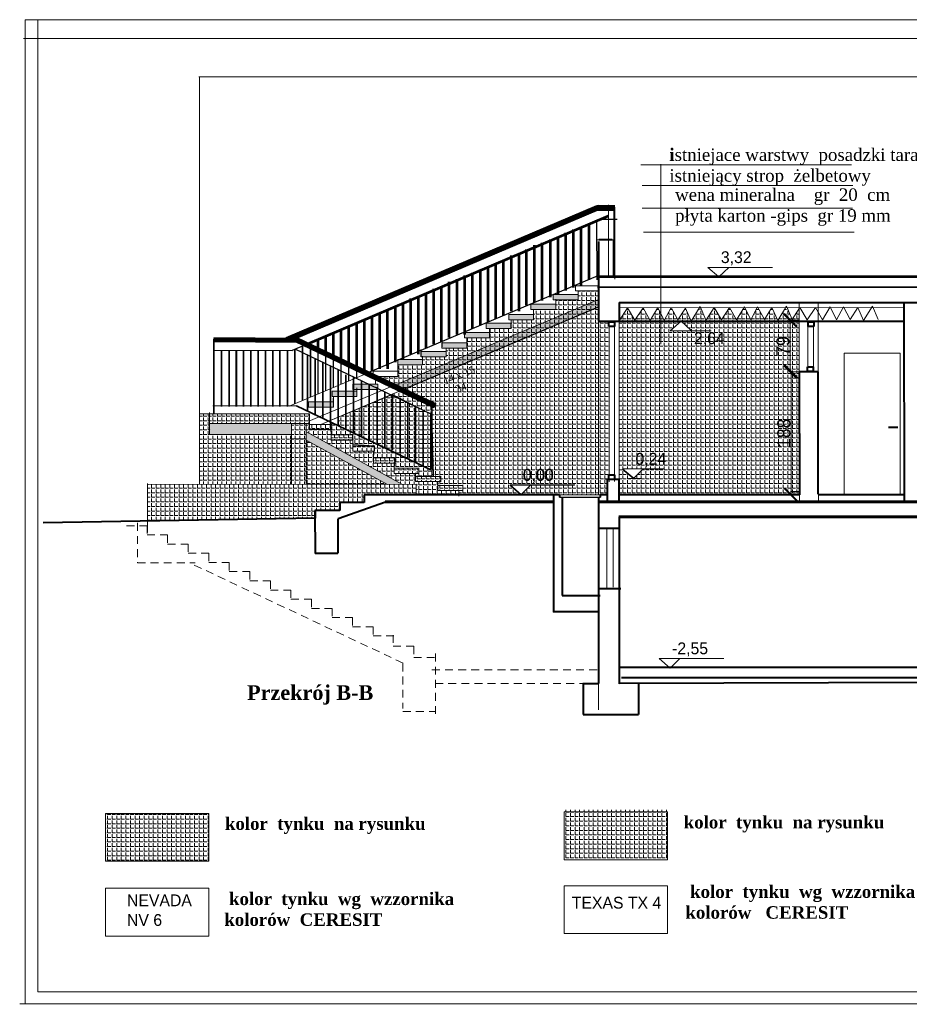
# Model space of a CAD drawing. Header units: millimetres. Extents: x 71367 to 297009, y -32559 to 7655.
# Tile 9 of 17: x 92215 to 93572, y -28097 to -26595. Entities that reach past the tile are written whole.
import ezdxf

# ---------------------------------------------------------------- set-up
doc = ezdxf.new("R2010")
doc.units = ezdxf.units.MM
doc.linetypes.add('2_LKR', pattern=[20, 12, -8])
doc.layers.get('0').update_dxf_attribs({"lineweight": 70})
doc.layers.add('URZADZENIA SANITARNE', color=7, linetype='Continuous')
doc.layers.add('wymiarowanie', color=7, linetype='Continuous', lineweight=30)
doc.styles.get("Standard").update_dxf_attribs({"font": 'phagspa.ttf'})
doc.dimstyles.new('ISO-25', dxfattribs={"dimtxt": 20, "dimasz": 20, "dimexe": 1.25, "dimexo": 0.625, "dimtad": 1, "dimdec": 0, "dimtxsty": 'Standard', "dimblk": 'ARCHTICK', "dimcen": 2.5, "dimclrd": 6, "dimclre": 6, "dimadec": 0, "dimazin": 0, "dimtfac": 1, "dimtdec": 0, "dimtmove": 0, "dimatfit": 3, "dimldrblk": 'ARCHTICK', "dimfxl": 20, "dimfxlon": 1, "dimlwd": 9, "dimlwe": 9, "dimarcsym": 0})
pattern_1 = [(0, (12081.377, -116.803), (0, 6.985), [5.08, -1.905]), (90, (12081.377, -116.803), (-6.985, 4e-16), [5.08, -1.905])]
pattern_2 = [(0, (0, 0), (0, 6.985), [5.08, -1.905]), (90, (0, 0), (-6.985, 4e-16), [5.08, -1.905])]

# ---------------------------------------------------------------- blocks, each defined once
blk = doc.blocks.new('_ArchTick')
at = {"color": 0, "linetype": 'ByBlock', "const_width": 0.15}
blk.add_lwpolyline([(-0.5, -0.5), (0.5, 0.5)], dxfattribs=at)
blk = doc.blocks.new('*D748')
at = {"color": 6, "lineweight": 9, "transparency": 16777216}
for p, q in [((93391.9, -27131.7), (93393.1, -27131.7)), ((93391.9, -27319.7), (93391.9, -27131.7)), ((93391.9, -27319.7), (93393.1, -27319.7))]:
    blk.add_line(p, q, dxfattribs=at)
at = {"layer": 'Defpoints', "color": 0, "lineweight": 25, "transparency": 16777216}
for p in [(93391.2, -27131.7), (93391.9, -27131.7), (93391.2, -27319.7)]:
    blk.add_point(p, dxfattribs=at)
at = {"color": 6, "lineweight": 9, "transparency": 16777216, "xscale": 20, "yscale": 20, "zscale": 20}
for p, rotation in [((93391.9, -27131.7), 90), ((93391.9, -27319.7), 270)]:
    blk.add_blockref('_ArchTick', p, dxfattribs=dict(at, rotation=rotation))
at = {"color": 0, "lineweight": 50, "transparency": 16777216, "insert": (93380.9, -27225.7), "char_height": 20, "attachment_point": 5, "rotation": 90}
blk.add_mtext('188', dxfattribs=at)
blk = doc.blocks.new('*D749')
at = {"color": 6, "lineweight": 9, "transparency": 16777216}
for p, q in [((93404.2, -27053.3), (93389.3, -27053.3)), ((93390.5, -27131.9), (93390.5, -27053.3)), ((93404.2, -27131.9), (93389.3, -27131.9))]:
    blk.add_line(p, q, dxfattribs=at)
at = {"layer": 'Defpoints', "color": 0, "lineweight": 25, "transparency": 16777216}
for p in [(93390.5, -27053.3), (93404.8, -27053.3), (93404.8, -27131.9)]:
    blk.add_point(p, dxfattribs=at)
at = {"color": 6, "lineweight": 9, "transparency": 16777216, "xscale": 20, "yscale": 20, "zscale": 20}
for p, rotation in [((93390.5, -27053.3), 90), ((93390.5, -27131.9), 270)]:
    blk.add_blockref('_ArchTick', p, dxfattribs=dict(at, rotation=rotation))
at = {"color": 0, "lineweight": 50, "transparency": 16777216, "insert": (93379.6, -27092.6), "char_height": 20, "attachment_point": 5, "rotation": 90}
blk.add_mtext('79', dxfattribs=at)

msp = doc.modelspace()

# ---------------------------------------------------------------- hatches: boundary and pattern name
at = {"layer": 'URZADZENIA SANITARNE', "lineweight": 20, "transparency": 33554595}
h = msp.add_hatch(dxfattribs=at)
h.set_pattern_fill('ANGLE', color=22)
h.set_pattern_definition(pattern_1)
h.paths.add_polyline_path([(92629.3, -27211), (92504.3, -27211), (92504.3, -27227.8), (92629.3, -27227.8)])
h.paths.add_polyline_path([(92651.6, -27223), (92651.6, -27236), (92774.1, -27303.2), (92797.1, -27303.1)])
h.paths.add_polyline_path([(93098.2, -27032.9), (93098.2, -27030.3), (93098.2, -27021.8), (92785.9, -27152.8), (92799.4, -27159.2)])
h.paths.add_polyline_path([(92897, -27087.8), (92859.4, -27087.8), (92859.4, -27093.6), (92859.1, -27095.8), (92897, -27095.8)], flags=17)
h.paths.add_polyline_path([(92931.5, -27072.2), (92893.8, -27072.2), (92893.8, -27075.2), (92893.6, -27080.2), (92931.5, -27080.2)], flags=17)
h.paths.add_polyline_path([(92964.4, -27057.8), (92926.5, -27057.8), (92926.5, -27065.8), (92964.4, -27065.8)], flags=17)
h.paths.add_polyline_path([(92998.7, -27044.5), (92961, -27044.5), (92961, -27052.5), (92998.7, -27052.5)], flags=17)
h.paths.add_polyline_path([(93032.7, -27028.8), (92994.8, -27028.8), (92994.8, -27036.8), (93032.7, -27036.8)], flags=17)
h.paths.add_polyline_path([(93066.7, -27013.9), (93029.3, -27013.9), (93028.8, -27014.1), (93028.8, -27021.9), (93066.7, -27021.9)])
h.paths.add_polyline_path([(92829.6, -27113.3), (92794.1, -27113.3), (92791.7, -27114.3), (92791.7, -27121.3), (92829.6, -27121.3)], flags=17)
h.paths.add_polyline_path([(92865.4, -27101.1), (92827.5, -27101.1), (92827.5, -27109.1), (92865.4, -27109.1)], flags=17)
h.paths.add_polyline_path([(92689, -27177.8), (92677.3, -27177.8), (92677.3, -27185.7), (92689, -27185.7)])
h.paths.add_polyline_path([(92677.3, -27177.8), (92665.4, -27177.8), (92665.4, -27185.7), (92677.3, -27185.7)])
h.paths.add_polyline_path([(92665.4, -27177.8), (92655.5, -27177.8), (92655.5, -27185.7), (92665.4, -27185.7)])
h.paths.add_polyline_path([(92712.5, -27161.7), (92700.8, -27161.7), (92700.8, -27169.7), (92712.5, -27169.7)])
h.paths.add_polyline_path([(92700.8, -27161.7), (92691.5, -27161.7), (92691.5, -27169.7), (92700.8, -27169.7)])
h.paths.add_polyline_path([(92724.2, -27161.7), (92712.5, -27161.7), (92712.5, -27169.7), (92724.2, -27169.7)])
h.paths.add_polyline_path([(92729, -27161.7), (92724.2, -27161.7), (92724.2, -27169.7), (92729, -27169.7)])
h.paths.add_polyline_path([(92736, -27150.7), (92724.2, -27150.7), (92724.2, -27158.7), (92736, -27158.7)])
h.paths.add_polyline_path([(92747.9, -27151.5), (92746.4, -27150.7), (92736, -27150.7), (92736, -27158.7), (92747.9, -27158.7)])
h.paths.add_polyline_path([(92747.9, -27151.5), (92747.9, -27158.7), (92760, -27158.7), (92760, -27157.2)])
h.paths.add_polyline_path([(92761.1, -27150.7), (92746.4, -27150.7), (92761.1, -27157.8)])
h = msp.add_hatch(dxfattribs=at)
h.set_pattern_fill('ANGLE', color=22)
h.set_pattern_definition(pattern_1)
h.paths.add_polyline_path([(93098.2, -27021.8), (93098.2, -27008.6), (93066.7, -27008.6), (93066.7, -27013.9), (93066.9, -27013.9), (93066.9, -27021.9), (93032.7, -27021.9), (93032.7, -27028.8), (93032.9, -27028.8), (93032.9, -27036.8), (92998.7, -27036.8), (92998.7, -27044.5), (92998.9, -27044.5), (92998.9, -27052.5), (92964.5, -27052.5), (92964.5, -27065.8), (92931.5, -27065.8), (92931.5, -27072.2), (92931.6, -27072.2), (92931.6, -27080.2), (92897.1, -27080.2), (92897.1, -27093.6), (92897, -27095.8), (92865.4, -27095.8), (92865.4, -27105.7), (92865.4, -27109.1), (92829.6, -27109.1), (92829.6, -27121.3), (92791.7, -27121.3), (92791.7, -27139), (92756.9, -27139), (92785.9, -27152.8)])
at = {"layer": 'URZADZENIA SANITARNE', "lineweight": 13, "transparency": 33554595}
h = msp.add_hatch(dxfattribs=at)
h.set_pattern_fill('ANGLE', color=51)
h.set_pattern_definition(pattern_1)
h.paths.add_polyline_path([(93098.2, -27030.3), (93098.2, -27021.8), (92785.9, -27152.8), (92849.2, -27182.9), (92848.7, -27185.4), (92796.4, -27160.5), (92780.7, -27167.1), (92843.5, -27197.1), (92843.5, -27291.4), (92857.2, -27291.4), (92857.2, -27299.4), (92852.8, -27299.4), (92852.8, -27305.2), (92890.7, -27305.2), (92890.7, -27313.2), (92885, -27313.2), (92885, -27319.7), (93038.5, -27319.7), (93098.2, -27319.7)])
h.paths.add_polyline_path([(92994.7, -27304.5), (92994.2, -27305), (92994.3, -27305), (92979.3, -27319.6), (92962.6, -27305), (92963.6, -27305), (92963, -27304.5)], flags=16)
h.paths.add_polyline_path([(92866.4, -27177.5), (92915.9, -27157.8), (92900.1, -27118.2), (92850.7, -27138)], flags=24)
h.paths.add_polyline_path([(92977.2, -27308.8), (93033.3, -27308.8), (93033.3, -27266.9), (92977.2, -27266.9)], flags=24)
h.paths.add_polyline_path([(92976.8, -27309.3), (93032.9, -27309.3), (93032.9, -27267.4), (92976.8, -27267.4)], flags=24)
h = msp.add_hatch(dxfattribs=at)
h.set_pattern_fill('ANGLE', color=51)
h.set_pattern_definition(pattern_1)
h.paths.add_polyline_path([(93404.4, -27131.6), (93404.2, -27035.5), (93393.7, -27051.9), (93386.1, -27034.1), (93383.5, -27034.1), (93371.6, -27053.8), (93362.6, -27034.1), (93362.5, -27034.1), (93351.2, -27052.1), (93341.4, -27034.1), (93340.2, -27034.1), (93330.4, -27052.8), (93321.2, -27034.1), (93320, -27034.1), (93308.6, -27052.8), (93298.1, -27034.1), (93297.6, -27034.1), (93285.5, -27052.5), (93274.6, -27034.1), (93274.2, -27034.1), (93261.8, -27053.2), (93253.7, -27034.1), (93252, -27034.1), (93239.6, -27054.6), (93230.5, -27034.8), (93219.1, -27052.9), (93208.9, -27034), (93208.7, -27034), (93198.4, -27053.6), (93188.7, -27034), (93188.5, -27034), (93176.6, -27053.6), (93165.9, -27034.5), (93153.5, -27053.3), (93142.4, -27034.5), (93129.7, -27054.3), (93129.7, -27296.1), (93129.6, -27296.1), (93129.6, -27319.7), (93404.7, -27319.7)])
h.paths.add_polyline_path([(93207.5, -27069.3), (93224, -27054.6), (93239.5, -27069.2)], flags=16)
h.paths.add_polyline_path([(93166.6, -27279.9), (93151.6, -27294.4), (93152, -27294.7), (93151.3, -27294.7), (93151.3, -27294.7), (93139.1, -27284), (93134.4, -27280.2)], flags=16)
h.paths.add_polyline_path([(93402.7, -27254.3), (93402.7, -27198.1), (93356.1, -27198.1), (93356.1, -27254.3)], flags=24)
h.paths.add_polyline_path([(93401.3, -27112.9), (93401.3, -27072.1), (93354.8, -27072.1), (93354.8, -27112.9)], flags=24)
h.paths.add_polyline_path([(93238, -27100.5), (93294.2, -27100.5), (93294.2, -27058.7), (93238, -27058.7)], flags=24)
h.paths.add_polyline_path([(93148.8, -27284.4), (93205, -27284.4), (93205, -27242.5), (93148.8, -27242.5)], flags=24)
at = {"layer": 'URZADZENIA SANITARNE', "lineweight": 20, "transparency": 33554595}
h = msp.add_hatch(dxfattribs=at)
h.set_pattern_fill('ANGLE', color=22)
h.set_pattern_definition(pattern_1)
h.paths.add_polyline_path([(93114, -27062.6), (93113.6, -27062.6), (93113.6, -27054.6), (93098.2, -27054.6), (93098.2, -27319.7), (93101.6, -27319.7), (93111.3, -27319.7), (93111.3, -27296.1), (93111.1, -27296.1), (93107.3, -27295.9), (93113.6, -27295.9), (93113.6, -27288.6)])
at = {"layer": 'URZADZENIA SANITARNE', "lineweight": 13, "transparency": 33554595}
h = msp.add_hatch(dxfattribs=at)
h.set_pattern_fill('ANGLE', color=51)
h.set_pattern_definition(pattern_2)
h.paths.add_polyline_path([(92689, -27208.5), (92689, -27210.9), (92689, -27212.1), (92690.1, -27212.1), (92690.1, -27228), (92722.9, -27228), (92722.9, -27242.7), (92755.9, -27244.9), (92755.9, -27252.9), (92755.4, -27252.9), (92754.8, -27262.3), (92787.8, -27263.1), (92787.8, -27271.1), (92786.8, -27271.1), (92785.9, -27279), (92824, -27279), (92824, -27287), (92819.6, -27291.4), (92843.5, -27291.4), (92843.5, -27197.1), (92781.7, -27167.6), (92736, -27186.5), (92736, -27231)])
h.paths.add_polyline_path([(92736, -27186.5), (92724.2, -27191.4), (92724.2, -27225.4), (92736, -27231)], flags=17)
h.paths.add_polyline_path([(92724.2, -27191.4), (92712.5, -27196.2), (92712.5, -27219.8), (92724.2, -27225.4)], flags=17)
h.paths.add_polyline_path([(92712.5, -27196.2), (92700.7, -27201.1), (92700.7, -27214.2), (92712.5, -27219.8)], flags=17)
h = msp.add_hatch(dxfattribs=at)
h.set_pattern_fill('ANGLE', color=51)
h.set_pattern_definition(pattern_2)
h.paths.add_polyline_path([(92629.3, -27227.8), (92504.3, -27227.8), (92504.3, -27196.1), (92503.8, -27196.1), (92489, -27196.1), (92489, -27303.6), (92629.3, -27303.4)])
at = {"layer": 'URZADZENIA SANITARNE', "lineweight": 20, "transparency": 33554595}
h = msp.add_hatch(dxfattribs=at)
h.set_pattern_fill('ANGLE', color=22)
h.set_pattern_definition(pattern_2)
h.paths.add_polyline_path([(92657.1, -27196), (92504.3, -27196.1), (92504.3, -27210.9), (92657.1, -27211)])
h.paths.add_polyline_path([(92722.8, -27236), (92690.1, -27236), (92690, -27228), (92690.1, -27228), (92690.1, -27220.1), (92657.1, -27220.1), (92657.1, -27212.1), (92657.1, -27211), (92651.6, -27211), (92651.6, -27223), (92797.1, -27303.1), (92819.5, -27303.1), (92819.5, -27319.7), (92885, -27319.7), (92885, -27313.2), (92852.8, -27313.2), (92852.8, -27299.4), (92818.8, -27299.4), (92818.8, -27287), (92785.9, -27287), (92785.9, -27271.1), (92754.8, -27271.1), (92754.8, -27252.9), (92722.9, -27252.9), (92722.9, -27242.7)])
h = msp.add_hatch(dxfattribs=at)
h.set_pattern_fill('ANGLE', color=22)
h.set_pattern_definition(pattern_2)
h.paths.add_polyline_path([(92651.6, -27234.3), (92629.3, -27234.3), (92629.3, -27303.4), (92651.6, -27303.3)])
h.paths.add_polyline_path([(92651.6, -27211), (92629.3, -27211), (92629.3, -27234.3), (92651.6, -27234.3)])
h = msp.add_hatch(dxfattribs=at)
h.set_pattern_fill('ANGLE', color=22)
h.set_pattern_definition(pattern_1)
h.paths.add_polyline_path([(92690.1, -27212.1), (92657.1, -27212.1), (92657.1, -27220.1), (92690.1, -27220.1)])
h.paths.add_polyline_path([(92722.7, -27228), (92690, -27228), (92690.1, -27235.9), (92722.7, -27235.9)])
h.paths.add_polyline_path([(92755.9, -27244.9), (92722.9, -27244.9), (92722.9, -27252.9), (92755.9, -27252.9)])
h.paths.add_polyline_path([(92787.8, -27263.1), (92754.8, -27263.1), (92754.8, -27271.1), (92787.8, -27271.1)])
h.paths.add_polyline_path([(92824, -27279), (92785.9, -27279), (92785.9, -27287), (92824, -27287)])
h.paths.add_polyline_path([(92857.2, -27291.4), (92818.8, -27291.4), (92818.8, -27299.4), (92857.2, -27299.4)])
h.paths.add_polyline_path([(92890.7, -27305.2), (92852.8, -27305.2), (92852.8, -27313.2), (92890.7, -27313.2)])
at = {"layer": 'URZADZENIA SANITARNE', "lineweight": 13, "transparency": 33554595}
h = msp.add_hatch(dxfattribs=at)
h.set_pattern_fill('ANGLE', color=51)
h.set_pattern_definition(pattern_1)
h.paths.add_polyline_path([(92651.6, -27236), (92651.6, -27303.3), (92774.1, -27303.2)])
h = msp.add_hatch(dxfattribs=at)
h.set_pattern_fill('ANGLE', color=51)
h.set_pattern_definition(pattern_1)
h.paths.add_polyline_path([(92703, -27331.5), (92740.3, -27331.5), (92740.3, -27319.7), (92819.5, -27319.7), (92819.5, -27303.1), (92409.7, -27303.7), (92409.7, -27359.7), (92665, -27355.4), (92664.9, -27343.5), (92703, -27343.5)])
h = msp.add_hatch(dxfattribs=at)
h.set_pattern_fill('ANGLE', color=51)
h.set_pattern_definition([(0, (-9806.0144, 5766.4013), (0, 6.985), [5.08, -1.905]), (90, (-9806.0144, 5766.4013), (-6.985, 4e-16), [5.08, -1.905])])
h.paths.add_polyline_path([(93202.6, -27799.9), (93045.2, -27799.9), (93045.2, -27874.4), (93202.6, -27874.4)])
at = {"layer": 'URZADZENIA SANITARNE', "lineweight": 20, "transparency": 33554595}
h = msp.add_hatch(dxfattribs=at)
h.set_pattern_fill('ANGLE', color=22)
h.set_pattern_definition(pattern_2)
h.paths.add_polyline_path([(92503.1, -27805.5), (92345.7, -27805.5), (92345.7, -27878.5), (92503.1, -27878.5)])

# ---------------------------------------------------------------- linework, layer by layer
at = {"lineweight": 20}
for p, q in [((92223, -26594.8), (94310.1, -26594.8)), ((92223, -26594.8), (92223, -28096.8)), ((92242.4, -26594.8), (92242.4, -28077.7)), ((92220.4, -26623.3), (94284.3, -26623.3)), ((93754.6, -26681.8), (92488.2, -26681.8)), ((93096.8, -26882.8), (92628.2, -27082.1)), ((93113, -26986.9), (93113, -26877.2)), ((93098.2, -27008.6), (93098.2, -26985.4)), ((93062.8, -27008.6), (93062.8, -27000.6)), ((93062.8, -27000.6), (93098.2, -27000.6)), ((93062.8, -27008.6), (93062.8, -27000.6)), ((93028.8, -27021.9), (93028.8, -27013.9)), ((93028.8, -27013.9), (93066.8, -27013.9)), ((93028.8, -27021.9), (93028.8, -27013.9)), ((93028.8, -27013.9), (93066.8, -27013.9)), ((93062.8, -27008.6), (93098.2, -27008.6)), ((93066.7, -27008.6), (93066.7, -27021.9)), ((93066.7, -27008.6), (93066.7, -27021.9)), ((93066.8, -27013.9), (93066.8, -27021.9)), ((93066.8, -27013.9), (93066.8, -27021.9)), ((93066.9, -27013.9), (93066.9, -27021.9)), ((93066.9, -27013.9), (93066.9, -27021.9)), ((93098.1, -27021.8), (92785.9, -27152.8)), ((92994.8, -27036.8), (92994.8, -27028.8)), ((92994.8, -27028.8), (93032.8, -27028.8)), ((92994.8, -27036.8), (92994.8, -27028.8)), ((92994.8, -27028.8), (93032.8, -27028.8)), ((93028.8, -27021.9), (93066.8, -27021.9)), ((93028.8, -27021.9), (93066.8, -27021.9)), ((93032.7, -27021.1), (93032.7, -27036.8)), ((93032.7, -27023.5), (93032.7, -27036.8)), ((93032.8, -27028.8), (93032.8, -27036.8)), ((93032.8, -27028.8), (93032.8, -27036.8)), ((93032.9, -27028.8), (93032.9, -27036.8)), ((93032.9, -27028.8), (93032.9, -27036.8)), ((93098.2, -27319.7), (93098.2, -27030.3)), ((93404.7, -27328.5), (93404.2, -27026.7)), ((93433.8, -27328.5), (93433.3, -27026.7)), ((92961, -27052.5), (92961, -27044.5)), ((92961, -27044.5), (92998.9, -27044.5)), ((92961, -27052.5), (92961, -27044.5)), ((92961, -27044.5), (92998.9, -27044.5)), ((92994.8, -27036.8), (93032.8, -27036.8)), ((92994.8, -27036.8), (93032.8, -27036.8)), ((92998.7, -27036.8), (92998.7, -27052.5)), ((92998.7, -27039.2), (92998.7, -27052.5)), ((92998.9, -27044.5), (92998.9, -27052.5)), ((92998.9, -27044.5), (92998.9, -27052.5)), ((92926.5, -27065.8), (92926.5, -27057.8)), ((92926.5, -27057.8), (92964.4, -27057.8)), ((92926.5, -27065.8), (92926.5, -27057.8)), ((92926.5, -27057.8), (92964.4, -27057.8)), ((92961, -27052.5), (92998.9, -27052.5)), ((92961, -27052.5), (92998.9, -27052.5)), ((92964.4, -27057.8), (92964.4, -27065.8)), ((92964.4, -27057.8), (92964.4, -27065.8)), ((92964.5, -27052.5), (92964.5, -27065.8)), ((92964.5, -27052.5), (92964.5, -27065.8)), ((93417.5, -27063.2), (93417.5, -27130.4)), ((93426.2, -27063.2), (93426.2, -27130.4)), ((92893.6, -27072.2), (92931.6, -27072.2)), ((92893.6, -27072.2), (92931.6, -27072.2)), ((92893.6, -27080.2), (92893.6, -27072.6)), ((92893.6, -27080.2), (92893.6, -27072.6)), ((92893.6, -27080.2), (92931.6, -27080.2)), ((92893.6, -27080.2), (92931.6, -27080.2)), ((92897.1, -27080.2), (92897.1, -27093.6)), ((92897.1, -27080.2), (92897.1, -27093.6)), ((92926.5, -27065.8), (92964.4, -27065.8)), ((92926.5, -27065.8), (92964.4, -27065.8)), ((92931.5, -27065.8), (92931.5, -27080.2)), ((92931.5, -27066.9), (92931.5, -27080.2)), ((92931.6, -27072.2), (92931.6, -27080.2)), ((92931.6, -27072.2), (92931.6, -27080.2)), ((92622.6, -27084.5), (92622.3, -27084.6)), ((92848.7, -27185.4), (92637.2, -27084.5)), ((92859.1, -27095.8), (92859.1, -27087.8)), ((92859.1, -27087.8), (92897, -27087.8)), ((92859.4, -27093.6), (92859.4, -27085.6)), ((92897, -27087.8), (92897, -27095.8)), ((92827.5, -27101.1), (92865.4, -27101.1)), ((92827.5, -27109.1), (92865.4, -27109.1)), ((92829.6, -27108), (92829.6, -27121.3)), ((92829.6, -27108), (92829.6, -27121.3)), ((92859.1, -27095.8), (92897, -27095.8)), ((92865.4, -27095.8), (92865.4, -27105.7)), ((92865.4, -27101.1), (92865.4, -27109.1)), ((92791.7, -27121.3), (92791.7, -27113.3)), ((92791.7, -27113.3), (92829.6, -27113.3)), ((92791.7, -27121.3), (92791.7, -27113.3)), ((92791.7, -27113.3), (92829.6, -27113.3)), ((92791.7, -27121.3), (92829.6, -27121.3)), ((92791.7, -27121.3), (92791.7, -27139)), ((92791.7, -27121.3), (92829.6, -27121.3)), ((92829.6, -27113.3), (92829.6, -27121.3)), ((92829.6, -27113.3), (92829.6, -27121.3)), ((92740.9, -27135.8), (92740.9, -27134)), ((92753.9, -27139), (92753.9, -27131)), ((92753.9, -27131), (92791.8, -27131)), ((92753.9, -27139), (92791.8, -27139)), ((92791.7, -27128.6), (92791.7, -27136.6)), ((92782.9, -27154), (92655.7, -27207.4)), ((92723.2, -27158.7), (92723.2, -27150.7)), ((92723.2, -27150.7), (92761.1, -27150.7)), ((92723.2, -27158.7), (92723.2, -27150.7)), ((92723.2, -27150.7), (92761.1, -27150.7)), ((92729, -27142.6), (92729, -27142.5)), ((92757.7, -27142), (92757.7, -27149.9)), ((92757.7, -27142), (92757.7, -27149.9)), ((92761.1, -27150.7), (92761.1, -27158.7)), ((92761.1, -27150.7), (92761.1, -27158.7)), ((92796.4, -27160.5), (92674.3, -27212.1)), ((92691.3, -27169.7), (92691.3, -27161.7)), ((92691.3, -27161.7), (92729.2, -27161.7)), ((92691.3, -27169.7), (92691.3, -27161.7)), ((92691.3, -27161.7), (92729.2, -27161.7)), ((92691.3, -27169.7), (92729.2, -27169.7)), ((92691.3, -27169.7), (92729.2, -27169.7)), ((92691.5, -27169.7), (92691.5, -27161.7)), ((92693.4, -27169.7), (92693.4, -27185.7)), ((92723.2, -27158.7), (92761.1, -27158.7)), ((92723.2, -27158.7), (92761.1, -27158.7)), ((92729, -27156.4), (92729, -27169.7)), ((92729, -27158.7), (92729, -27169.7)), ((92729.2, -27161.7), (92729.2, -27169.7)), ((92729.2, -27161.7), (92729.2, -27169.7)), ((92655.3, -27185.8), (92655.3, -27177.8)), ((92655.3, -27177.8), (92693.2, -27177.8)), ((92655.3, -27185.8), (92655.3, -27177.8)), ((92655.3, -27177.8), (92693.2, -27177.8)), ((92655.5, -27185.7), (92655.5, -27177.7)), ((92655.5, -27177.7), (92693.4, -27177.7)), ((92693.2, -27172.4), (92693.2, -27185.8)), ((92693.2, -27172.4), (92693.2, -27185.8)), ((92849.2, -27182.9), (92848.7, -27185.4)), ((92503.8, -27196.1), (92655.8, -27196)), ((92503.8, -27196.1), (92657.1, -27196)), ((92504.3, -27228), (92504.3, -27194.2)), ((92655.3, -27185.8), (92693.2, -27185.8)), ((92655.3, -27185.8), (92693.2, -27185.8)), ((92655.5, -27185.7), (92693.4, -27185.7)), ((92504.1, -27210.9), (92657.1, -27211)), ((92657.1, -27212.1), (92690.1, -27212.1)), ((92657.1, -27212.1), (92690.1, -27212.1)), ((92690.1, -27212.1), (92690.1, -27220.1)), ((92690.1, -27212.1), (92690.1, -27228)), ((92505.9, -27220), (92505.9, -27220)), ((92657.1, -27220.1), (92690.1, -27220.1)), ((92657.1, -27220.1), (92690.1, -27220.1)), ((92689.7, -27228), (92722.7, -27228)), ((92689.7, -27228), (92722.7, -27228)), ((92690.1, -27236), (92690, -27228)), ((92690.1, -27236), (92690, -27228)), ((92722.7, -27228), (92722.7, -27236)), ((92722.7, -27228), (92722.9, -27242.7)), ((93540.3, -27215.9), (93554.8, -27215.9)), ((93540.3, -27217.2), (93554.8, -27217.2)), ((92689.7, -27236), (92722.7, -27236)), ((92689.7, -27236), (92722.7, -27236)), ((92689.9, -27235.9), (92722.9, -27235.9)), ((92722.9, -27252.9), (92722.9, -27239.9)), ((92722.9, -27244.9), (92755.9, -27244.9)), ((92722.9, -27244.9), (92755.9, -27244.9)), ((92755.9, -27244.9), (92755.9, -27252.9)), ((92722.9, -27252.9), (92755.9, -27252.9)), ((92754.8, -27271.6), (92754.8, -27252.9)), ((92754.8, -27263.1), (92787.8, -27263.1)), ((92754.8, -27271.1), (92787.8, -27271.1)), ((92785.9, -27287), (92785.9, -27271.1)), ((92787.8, -27263.1), (92787.8, -27271.1)), ((92785.9, -27279), (92823.8, -27279)), ((92785.9, -27287), (92823.8, -27287)), ((92818.8, -27299.3), (92818.8, -27286.3)), ((92824, -27279), (92824, -27287)), ((92818.9, -27291.4), (92857.5, -27291.4)), ((92818.9, -27299.4), (92857.2, -27299.4)), ((92852.8, -27298.9), (92852.8, -27313.2)), ((92852.8, -27305.2), (92890.7, -27305.2)), ((92857.2, -27291), (92857.2, -27299.6)), ((92890.7, -27305.2), (92890.7, -27313.2)), ((92852.8, -27313.2), (92890.7, -27313.2)), ((92885, -27313.2), (92885, -27321.6)), ((92886.6, -27318.5), (92886.6, -27318.5)), ((92887, -27318), (92887, -27318)), ((93038.5, -27319.7), (93101.6, -27319.7)), ((93098.2, -27647.5), (93098.2, -27323)), ((93110.8, -27369.5), (93110.8, -27462)), ((93120.1, -27370.9), (93120.1, -27460.6)), ((94284.3, -28077.8), (92242.5, -28077.8)), ((92214.6, -28096.3), (94310.1, -28096.3))]:
    msp.add_line(p, q, dxfattribs=at)
at = {"color": 0, "lineweight": 20}
for p, q in [((92488.8, -27303), (92488.8, -26681.3)), ((92489, -27302.9), (92489, -26681.6)), ((93162.6, -26816.2), (93484, -26816.2)), ((93193.3, -26815), (93193.3, -27089.7)), ((93164.7, -26847.5), (93486, -26847.5)), ((93121.2, -26984.9), (93121.2, -26880.6)), ((93123.1, -26990.5), (93123.1, -26880.6)), ((93164.4, -26882.5), (93485.8, -26882.5)), ((93166.5, -26919), (93487.9, -26919)), ((93120.4, -26930.7), (93094.7, -26930.7)), ((93120.4, -26984.9), (93120.4, -26930.7)), ((93129.7, -27054.3), (93142.4, -27034.5)), ((93129.8, -27034), (93564.7, -27034.3)), ((93142.4, -27034.5), (93153.5, -27053.3)), ((93153.5, -27053.3), (93165.9, -27034.5)), ((93165.9, -27034.5), (93176.6, -27053.6)), ((93176.6, -27053.6), (93188.6, -27033.8)), ((93188.6, -27033.8), (93198.4, -27053.6)), ((93198.4, -27053.6), (93208.8, -27033.8)), ((93208.8, -27033.8), (93219.1, -27052.9)), ((93219.1, -27052.9), (93230.5, -27034.8)), ((93230.5, -27034.8), (93239.6, -27054.6)), ((93239.6, -27054.6), (93253, -27032.5)), ((93253, -27032.5), (93261.7, -27052.9)), ((93261.7, -27053.5), (93274.4, -27033.7)), ((93274.4, -27033.7), (93285.5, -27052.5)), ((93285.5, -27052.5), (93297.9, -27033.7)), ((93297.9, -27033.7), (93308.6, -27052.8)), ((93308.6, -27052.8), (93320.7, -27033)), ((93320.7, -27033), (93330.4, -27052.8)), ((93330.4, -27052.8), (93340.8, -27033)), ((93340.8, -27033), (93351.2, -27052.1)), ((93351.2, -27052.1), (93362.6, -27034)), ((93362.6, -27034), (93371.6, -27053.8)), ((93371.6, -27053.8), (93385, -27031.7)), ((93385, -27031.7), (93393.7, -27052.1)), ((93392.7, -27053.5), (93405.4, -27033.7)), ((93405.4, -27033.7), (93416.5, -27052.5)), ((93416.5, -27052.5), (93428.9, -27033.7)), ((93428.9, -27033.7), (93439.6, -27052.8)), ((93439.6, -27052.8), (93451.6, -27033)), ((93451.6, -27033), (93461.4, -27052.8)), ((93461.4, -27052.8), (93471.8, -27033)), ((93471.8, -27033), (93482.1, -27052.1)), ((93482.1, -27052.1), (93493.5, -27034)), ((93493.5, -27034), (93502.6, -27053.8)), ((93502.6, -27053.8), (93516, -27031.7)), ((93516, -27031.7), (93524.7, -27052.1)), ((93114, -27062.6), (93114, -27299.7)), ((93122.2, -27059.5), (93122.2, -27299.1)), ((93129.7, -27054.3), (93129.7, -27296.1)), ((92510.4, -27081.6), (92637.7, -27082.1)), ((92510.5, -27084), (92637.2, -27084.5)), ((92511.2, -27099.1), (92630.5, -27099.6)), ((93472.7, -27318.9), (93472.7, -27103.3)), ((93472.7, -27103.3), (93558.1, -27103.3)), ((93558.1, -27103.3), (93558.1, -27318.9)), ((92674.3, -27212.1), (92783.5, -27166.8)), ((92783.5, -27166.8), (92843.5, -27197.1)), ((92503.8, -27196.1), (92489, -27196.1)), ((92657.1, -27196), (92657.1, -27212.1)), ((92843.5, -27197.1), (92846, -27291.4)), ((92629.3, -27211), (92629.3, -27303.3)), ((92651.6, -27303.4), (92651.6, -27211)), ((92657.1, -27212.1), (92657.1, -27220.1)), ((92657.1, -27212.1), (92657.1, -27220.1)), ((92689, -27210.9), (92689, -27205.9)), ((92690.1, -27228), (92689, -27210.9)), ((92504, -27227.8), (92631.6, -27227.8)), ((92651.2, -27222.8), (92798.9, -27304.1)), ((92722.9, -27228), (92690.1, -27228)), ((92722.9, -27242.7), (92722.9, -27228)), ((92628.8, -27234.3), (92651.6, -27234.3)), ((92651.6, -27236), (92775.8, -27304.1)), ((92755.9, -27244.9), (92722.9, -27242.7)), ((92754.8, -27262.3), (92755.9, -27244.9)), ((92787.8, -27263.1), (92754.8, -27262.3)), ((92785.9, -27279), (92787.8, -27263.1)), ((92824, -27279), (92785.9, -27279)), ((92824, -27287), (92824, -27279)), ((92409.7, -27302.1), (92409.7, -27377.2)), ((92819.5, -27303.1), (92410.5, -27303.7)), ((92846, -27291.4), (92818.9, -27292.2)), ((92819.5, -27303.1), (92819.5, -27319.7)), ((93107.3, -27295.9), (93129.6, -27295.9)), ((93143.8, -27294.7), (93163, -27294.7)), ((92345.7, -27805.5), (92503.1, -27805.5)), ((92345.7, -27878.5), (92345.7, -27805.5)), ((92503.1, -27805.5), (92503.1, -27878.5)), ((93045.8, -27876.2), (93045.8, -27803.2)), ((93203.2, -27803.2), (93045.8, -27803.2)), ((93203.2, -27803.2), (93203.2, -27876.2)), ((93203.2, -27876.2), (93045.8, -27876.2)), ((92503.1, -27878.5), (92345.7, -27878.5)), ((92345.7, -27919.7), (92503.1, -27919.7)), ((92345.7, -27992.7), (92345.7, -27919.7)), ((92503.1, -27919.7), (92503.1, -27992.7)), ((93045.8, -27915.9), (93203.2, -27915.9)), ((93045.8, -27988.9), (93045.8, -27915.9)), ((93203.2, -27915.9), (93203.2, -27988.9)), ((92503.1, -27992.7), (92345.7, -27992.7)), ((93203.2, -27988.9), (93045.8, -27988.9))]:
    msp.add_line(p, q, dxfattribs=at)
at = {"color": 1, "lineweight": 90}
for p, q in [((93095.9, -26880.6), (92622, -27082.1)), ((93098.3, -26880.6), (92624.4, -27082.1)), ((93098.5, -26880.1), (92624.7, -27081.6)), ((93098.8, -26880.9), (92624.9, -27082.3)), ((93098.9, -26881.4), (92625, -27082.9)), ((93099, -26881.9), (92625.1, -27083.4)), ((93123.1, -26880.6), (93095.8, -26880.6)), ((93123.1, -26881.1), (93096.2, -26881.1)), ((93123, -26881.6), (93096.2, -26881.6)), ((93123, -26882.1), (93096.2, -26882.1)), ((93123.1, -26882.6), (93096.3, -26882.6)), ((93123.1, -26883.1), (93096.3, -26883.1)), ((92847.9, -27184.9), (92636.3, -27084.1)), ((92848.1, -27184.6), (92636.5, -27083.8)), ((92848.5, -27184.2), (92636.9, -27083.4)), ((92848.9, -27183.7), (92637.3, -27082.9)), ((92849.2, -27182.9), (92637.7, -27082.1))]:
    msp.add_line(p, q, dxfattribs=at)
at = {"color": 0, "lineweight": 40}
for p, q in [((93121.2, -26880.7), (93123.1, -26880.7)), ((93121.4, -26899.6), (93123.3, -26899.6)), ((93098.2, -26933.2), (93098.2, -27054.6)), ((93118.9, -26930.7), (93098.6, -26930.7)), ((93129.6, -27026.1), (93129.6, -27054.6)), ((93098.2, -27054.6), (93564.6, -27054.5)), ((93113.3, -27055.5), (93122.3, -27055.5)), ((93113.6, -27062.6), (93113.6, -27054.6)), ((93122.3, -27062.6), (93113.6, -27062.6)), ((93122.3, -27054.6), (93122.3, -27062.6)), ((93417.8, -27062.6), (93417.8, -27055.2)), ((93426.4, -27062.6), (93417.8, -27062.6)), ((93418, -27055.5), (93426.4, -27055.5)), ((93426.4, -27055.5), (93426.4, -27062.6)), ((93417.1, -27131.6), (93417.1, -27124.2)), ((93417.3, -27124.5), (93425.8, -27124.5)), ((93425.8, -27124.5), (93425.8, -27131.6)), ((93425.8, -27131.6), (93417.1, -27131.6)), ((93113.6, -27296), (93113.6, -27288.6)), ((93113.9, -27288.9), (93122.3, -27288.9)), ((93122.3, -27288.9), (93122.3, -27296)), ((93129.5, -27296.1), (93111.1, -27296.1)), ((93111.3, -27295.9), (93111.3, -27330.4)), ((93122.3, -27296), (93113.6, -27296)), ((93129.7, -27330.3), (93129.6, -27295.9)), ((92740.3, -27319.4), (92740.3, -27331.5)), ((92740.3, -27319.4), (92740.3, -27319.4)), ((93038.5, -27319.7), (92740.3, -27319.7)), ((93111.3, -27319.7), (93101.2, -27319.7)), ((93404.7, -27319.7), (93129.6, -27319.7)), ((93565.1, -27319.7), (93434.7, -27319.7)), ((92740.4, -27331.5), (92703, -27331.5)), ((92703, -27331.5), (92703, -27343.5)), ((93098.2, -27323), (93098.2, -27607.3)), ((92702.5, -27343.6), (92664.9, -27343.6)), ((92664.9, -27343.6), (92665.4, -27409.2)), ((92665.3, -27343.4), (92665.3, -27355.4)), ((92703, -27343.5), (92665.3, -27343.5)), ((92665.3, -27355.4), (92250.6, -27362.3)), ((93129.3, -27353.4), (93129.3, -27607.7)), ((93129.7, -27582.3), (93709.5, -27582.3)), ((93132.8, -27598.4), (93708.5, -27598.4))]:
    msp.add_line(p, q, dxfattribs=at)
at = {"color": 22, "lineweight": 53}
for p, q in [((93112.6, -26894.5), (92653.6, -27089.7)), ((93059.9, -27003.1), (93059.8, -26915.1)), ((93071.7, -27000.6), (93071.6, -26912.6)), ((93083.9, -26991.6), (93083.9, -26906.8)), ((93036.3, -27013.5), (93036.2, -26925.5)), ((93048, -27007.9), (93047.9, -26919.9)), ((93000.5, -27026.1), (93000.5, -26938.6)), ((93012.2, -27023.4), (93012.2, -26935.4)), ((93024.7, -27018.3), (93024.6, -26930.3)), ((92965, -27039.3), (92965, -26954.5)), ((92976.7, -27039.3), (92976.7, -26951.3)), ((92988.3, -27030.2), (92988.3, -26945.4)), ((92929.6, -27056.2), (92929.6, -26971.4)), ((92941.3, -27051.3), (92941.3, -26966.5)), ((92953.1, -27045.9), (92953.1, -26961.1)), ((92893.8, -27069.6), (92893.8, -26984.8)), ((92905.8, -27066), (92905.8, -26981.2)), ((92917.8, -27060.7), (92917.8, -26975.9)), ((92846.8, -27090), (92846.8, -27005.2)), ((92858.5, -27086.2), (92858.5, -27002)), ((92870.1, -27079.5), (92870.1, -26994.7)), ((92882.1, -27075.2), (92882.1, -26990.4)), ((92811.5, -27104.8), (92811.5, -27020)), ((92823.3, -27104.8), (92823.2, -27016.8)), ((92835, -27096.2), (92834.9, -27014.1)), ((92787.9, -27117.3), (92787.9, -27032.4)), ((92799.6, -27112.3), (92799.6, -27027.5)), ((92752.7, -27130.8), (92752.7, -27047.1)), ((92764.4, -27127.5), (92764.4, -27042.7)), ((92776.1, -27122.8), (92776.1, -27038)), ((92716.9, -27119.9), (92716.9, -27061.7)), ((92729, -27125.7), (92729, -27057.8)), ((92740.9, -27131.3), (92740.9, -27052.3)), ((92681.7, -27103.1), (92681.7, -27078)), ((92693.4, -27108.7), (92693.4, -27073.2)), ((92705.1, -27114.3), (92705.1, -27068.9)), ((92669.9, -27097.5), (92669.9, -27081.9))]:
    msp.add_line(p, q, dxfattribs=at)
at = {"color": 22, "lineweight": 30}
for p, q in [((93126.4, -26899.4), (93099.6, -26899.7)), ((93095.7, -26991.6), (93095.6, -26903.6)), ((93096.9, -26985.4), (92745.9, -27133.7)), ((92650.7, -27091), (92630.5, -27099.6)), ((92658.2, -27091.9), (92658.2, -27087.6)), ((92511.4, -27099.1), (92630.7, -27099.5)), ((92843.5, -27197.1), (92635, -27097.6)), ((92669.9, -27165.8), (92669.9, -27100.1)), ((92681.7, -27160.8), (92681.7, -27105.8)), ((92827.5, -27105.7), (92827.5, -27097.7)), ((92827.5, -27109.1), (92827.5, -27101.1)), ((92693.4, -27155.9), (92693.4, -27111.4)), ((92705.1, -27150.9), (92705.1, -27116.9)), ((92716.9, -27145.9), (92716.9, -27122.6)), ((92729, -27140.8), (92729, -27128.3)), ((92830.5, -27275.5), (92830.5, -27190.7))]:
    msp.add_line(p, q, dxfattribs=at)
at = {"lineweight": 53}
for p, q in [((92893.8, -27075.2), (92893.8, -26987.2)), ((92776.2, -27127.5), (92776.1, -27039.5))]:
    msp.add_line(p, q, dxfattribs=at)
at = {"lineweight": 60}
for p, q in [((93096.8, -26987.3), (93749.1, -26986.2)), ((93029.3, -27330.4), (92772.5, -27330.5)), ((93748.8, -27330.1), (93098.2, -27330.4)), ((93129.2, -27353.4), (93709.5, -27353.4))]:
    msp.add_line(p, q, dxfattribs=at)
at = {"lineweight": 40}
for p, q in [((93096.6, -27002.9), (93749.3, -27001.9)), ((93129.7, -27026), (93709.5, -27026.1)), ((93565.1, -27330.2), (93564.6, -27026.1)), ((93404.4, -27131.6), (93404.7, -27319.7)), ((93404.7, -27131.6), (93433.8, -27131.6)), ((93432.7, -27131.8), (93432.7, -27318.5)), ((93029.3, -27319.3), (93029.3, -27498.8)), ((93038.5, -27319.7), (93038.5, -27323)), ((93101.2, -27323), (93101.2, -27319.9)), ((92773, -27330.8), (92700.5, -27356.3)), ((93042.4, -27323), (93042.4, -27473.1)), ((92700.2, -27356.4), (92700.2, -27408.4)), ((93130.1, -27370.9), (93098.6, -27370.8)), ((92665.7, -27408.7), (92699.9, -27408.7)), ((93097.2, -27462.3), (93132.2, -27462.3)), ((93042.4, -27473.1), (93100.4, -27473.1)), ((93028.9, -27497.6), (93097.2, -27497.4)), ((93129.3, -27607.1), (93709.4, -27604.8)), ((93074.1, -27607.3), (93098.2, -27607.2)), ((93074.3, -27607), (93074.3, -27654.8)), ((93158.9, -27606.7), (93158.9, -27654.8)), ((93074.3, -27654.8), (93158.9, -27654.8))]:
    msp.add_line(p, q, dxfattribs=at)
at = {"lineweight": 25}
msp.add_line((93097.4, -27033.3), (92799.4, -27159.2), dxfattribs=at)
at = {"color": 24, "lineweight": 35}
for p, q in [((92511, -27196.1), (92510.9, -27082.3)), ((92545.1, -27184.9), (92545.1, -27100.1)), ((92556.2, -27184.9), (92556.2, -27100.1)), ((92567.3, -27184.9), (92567.3, -27100.1)), ((92578.5, -27184.9), (92578.5, -27100.1))]:
    msp.add_line(p, q, dxfattribs=at)
at = {"color": 1, "lineweight": 80}
for p, q in [((92511.1, -27081.8), (92637.7, -27082.8)), ((92511.1, -27082.5), (92637.7, -27082.3)), ((92511.1, -27082.5), (92637.7, -27083)), ((92511.1, -27082.5), (92637.7, -27083.5)), ((92511.1, -27082.5), (92637.7, -27084)), ((92511.1, -27082.5), (92637.7, -27084.3)), ((92511.1, -27082.5), (92637.7, -27082.6)), ((92511.1, -27083.2), (92637.7, -27084.1)), ((92511.1, -27083.5), (92637.7, -27084.5))]:
    msp.add_line(p, q, dxfattribs=at)
at = {"color": 22, "lineweight": 35}
for p, q in [((92646.4, -27175.7), (92646.4, -27092.9)), ((92658.2, -27170.8), (92658.2, -27094.5)), ((92522.7, -27184.8), (92522.7, -27100)), ((92534.1, -27184.8), (92534.1, -27100)), ((92545.3, -27184.8), (92545.3, -27100)), ((92556.4, -27184.8), (92556.4, -27100)), ((92567.5, -27184.8), (92567.5, -27100)), ((92578.7, -27184.8), (92578.7, -27100)), ((92589.7, -27184.9), (92589.7, -27100.1)), ((92600.9, -27184.9), (92600.9, -27100.1)), ((92611.8, -27184.9), (92611.8, -27100.1)), ((92623.2, -27184.9), (92623.2, -27100.1)), ((92634.6, -27180.9), (92634.7, -27097.2)), ((92653.7, -27191.8), (92653.9, -27106.8)), ((92665.4, -27198.4), (92665.4, -27112.2)), ((92677.3, -27203), (92677.3, -27117.9)), ((92689, -27210.9), (92689.1, -27123.7)), ((92700.7, -27214.2), (92700.8, -27129.2)), ((92712.5, -27221.2), (92712.5, -27136.4)), ((92724.2, -27225.5), (92724.2, -27140.7)), ((92736, -27230.8), (92736, -27146)), ((92747.9, -27236.3), (92747.9, -27151.4)), ((92760, -27240.1), (92760, -27155.3)), ((92771.8, -27247.4), (92771.8, -27162.6)), ((92783.5, -27251.6), (92783.5, -27166.8)), ((92842.3, -27281.7), (92637.3, -27183.9)), ((92795.2, -27256.4), (92795.2, -27171.6)), ((92807, -27264.4), (92807, -27179.6)), ((92818.7, -27270.2), (92818.7, -27185.4)), ((92842.2, -27279.8), (92842.2, -27195))]:
    msp.add_line(p, q, dxfattribs=at)
at = {"color": 22, "lineweight": 20}
msp.add_line((92742.9, -27135), (92626.1, -27184.3), dxfattribs=at)
at = {"color": 24, "lineweight": 20}
for p, q in [((92509.5, -27184), (92627.6, -27184)), ((92509.8, -27184), (92637.5, -27184.1))]:
    msp.add_line(p, q, dxfattribs=at)
at = {"color": 0, "lineweight": 25}
msp.add_line((92843.5, -27184.6), (92843.5, -27291.4), dxfattribs=at)
at = {"color": 0, "lineweight": 35}
msp.add_line((93134.8, -27280.5), (93152, -27294.7), dxfattribs=at)
at = {"color": 1, "lineweight": 20}
msp.add_line((93405.1, -27314.3), (93390.9, -27314.3), dxfattribs=at)
at = {"lineweight": 30}
msp.add_line((93038.5, -27323), (93101.2, -27323), dxfattribs=at)
at = {"linetype": '2_LKR', "lineweight": 20}
for p, q in [((92394.4, -27362.5), (92394.4, -27423.2)), ((92377.6, -27366.8), (92409, -27366.8)), ((92409, -27366.8), (92409, -27380.8)), ((92409, -27380.8), (92440.4, -27380.8)), ((92440.4, -27380.8), (92440.4, -27394.8)), ((92440.4, -27394.8), (92471.7, -27394.8)), ((92471.7, -27394.8), (92471.7, -27408.8)), ((92471.7, -27408.8), (92503.1, -27408.8)), ((92471.7, -27408.8), (92503.1, -27408.8)), ((92503.1, -27408.8), (92503.1, -27422.8)), ((92503.1, -27408.8), (92503.1, -27422.8)), ((92394.4, -27423.2), (92482.6, -27423.2)), ((92799.7, -27576.3), (92474.9, -27423.9)), ((92503.1, -27422.8), (92534.5, -27422.8)), ((92503.1, -27422.8), (92534.5, -27422.8)), ((92534.5, -27422.8), (92534.5, -27436.8)), ((92534.5, -27422.8), (92534.5, -27436.8)), ((92534.5, -27436.8), (92565.9, -27436.8)), ((92534.5, -27436.8), (92565.9, -27436.8)), ((92565.9, -27436.8), (92565.9, -27450.8)), ((92565.9, -27436.8), (92565.9, -27450.8)), ((92565.9, -27450.8), (92597.2, -27450.8)), ((92597.2, -27450.8), (92597.2, -27464.8)), ((92597.2, -27464.8), (92628.6, -27464.8)), ((92628.6, -27464.8), (92628.6, -27478.8)), ((92628.6, -27478.8), (92660, -27478.8)), ((92660, -27478.8), (92660, -27492.8)), ((92660, -27492.8), (92691.4, -27492.8)), ((92691.4, -27492.8), (92691.4, -27506.8)), ((92691.4, -27506.8), (92722.7, -27506.8)), ((92722.7, -27506.8), (92722.7, -27520.8)), ((92722.7, -27520.8), (92754.1, -27520.8)), ((92754.1, -27520.8), (92754.1, -27534.8)), ((92754.1, -27534.8), (92785.5, -27534.8)), ((92784.5, -27533.6), (92784.5, -27550.6)), ((92784.5, -27550.6), (92815.9, -27550.6)), ((92815.9, -27550.6), (92815.9, -27564.6)), ((92815.9, -27567.6), (92848.4, -27567.6)), ((92849.1, -27561.9), (92849.1, -27653.8)), ((92799.3, -27576.9), (92799.3, -27645.5)), ((92843.8, -27586.6), (93097, -27586.7)), ((92848.7, -27607.4), (93074.3, -27607.4)), ((92799.3, -27649.9), (92849.2, -27649.9))]:
    msp.add_line(p, q, dxfattribs=at)
at = {"layer": 'wymiarowanie', "lineweight": 20}
for points in [[(93363.6, -26972.7), (93265, -26972.7), (93281.7, -26987.3), (93296.7, -26972.7)], [(93270.1, -27069.2), (93207.5, -27069.3), (93224, -27054.6), (93239.2, -27069)], [(93197.2, -27279.7), (93134.6, -27280.2), (93151.3, -27294.7), (93166.3, -27280.2)], [(93061.3, -27305), (92962.6, -27305), (92979.3, -27319.6), (92994.3, -27305)], [(93061.6, -27304.5), (92963, -27304.5), (92979.7, -27319.1), (92994.7, -27304.5)], [(93289.2, -27569.3), (93190.6, -27569.3), (93207.2, -27583.9), (93222.3, -27569.3)]]:
    msp.add_lwpolyline(points, dxfattribs=at)

# ---------------------------------------------------------------- texts
at = {"lineweight": 9, "char_height": 19.04, "width": 577.095, "attachment_point": 1}
for s, insert in [('{\\fTimes New Roman|b1|i0|c238|p18;   i\\fTimes New Roman|b0|i0|c238|p18;stniejace warstwy  posadzki tarasu  \\fTimes New Roman|b1|i0|c238|p18;          \\P  \\fTimes New Roman|b0|i0|c238|p18; istniejący strop  żelbetowy}', (93184.6, -26791.2)), ('{\\fTimes New Roman|b1|i0|c238|p18;   \\fTimes New Roman|b0|i0|c238|p18;wena mineralna    gr  20  cm   \\fTimes New Roman|b1|i0|c238|p18;       \\P  \\fTimes New Roman|b0|i0|c238|p18; płyta karton -gips  gr 19 mm}', (93193.3, -26852.2)), ('{\\fTimes New Roman|b1|i0|c238|p18;   kolor  tynku  na rysunku    \\P  }', (92506.3, -27811.6)), ('{\\fTimes New Roman|b1|i0|c238|p18;   kolor  tynku  na rysunku    \\P  }', (93206.4, -27809.4)), ('{\\fTimes New Roman|b1|i0|c238|p18;   kolor  tynku  wg  wzzornika  \\P  kolorów   CERESIT     \\P  }', (93216.2, -27915.4)), ('{\\fTimes New Roman|b1|i0|c238|p18;   kolor  tynku  wg  wzzornika  \\P  kolorów  CERESIT        \\P  }', (92512.5, -27926.3))]:
    msp.add_mtext(s, dxfattribs=dict(at, insert=insert))
at = {"lineweight": 9, "insert": (92855.6, -27142.8), "char_height": 11.2, "attachment_point": 1, "rotation": 21.7505}
msp.add_mtext('\\pxi-3,l3.3699,t3.3699;{\\fTimes New Roman|b0|i0|c238|p18;14 x 15\\P   34}', dxfattribs=at)
at = {"lineweight": 9, "insert": (92553.2, -27610.1), "char_height": 22.4, "attachment_point": 1}
msp.add_mtext('{\\fTimes New Roman|b1|i0|c238|p18; Przekrój B-B}', dxfattribs=at)
at = {"layer": 'wymiarowanie', "lineweight": 20, "char_height": 18, "attachment_point": 1}
for s, insert, width in [('3,32\\P{\\H0.8889x; }', (93284.7, -26948.1), 110.972), ('2,64\\P{\\H0.8889x; }', (93243.7, -27071.7), 110.972), ('0,24\\P{\\H0.8889x; }', (93154.4, -27255.6), 110.972), ('0,00\\P{\\H0.8889x; }', (92982.4, -27280.4), 110.972), ('0,00\\P{\\H0.8889x; }', (92982.8, -27279.9), 110.972), ('-2,55\\P{\\H0.8889x; }', (93210.3, -27544.8), 110.972), ('\\pxt1,4;NEVADA NV 6 ', (92378.4, -27929.2), 136.198), ('\\pxt1,4;TEXAS TX 4', (93057.2, -27932.8), 136.198)]:
    msp.add_mtext(s, dxfattribs=dict(at, insert=insert, width=width))

# ---------------------------------------------------------------- dimensions: what is measured, and where the dimension line sits
at = {"color": 0, "lineweight": 50}
for base, p1, p2, picture, middle in [((93390.5, -27053.3), (93404.8, -27131.9), (93404.8, -27053.3), '*D749', (93379.6, -27092.6)), ((93391.9, -27131.7), (93391.2, -27319.7), (93391.2, -27131.7), '*D748', (93380.9, -27225.7))]:
    dim = msp.add_linear_dim(base=base, p1=p1, p2=p2, angle=90, dimstyle='ISO-25', dxfattribs=at)
    dim.commit()
    dim.dimension.update_dxf_attribs({"geometry": picture, "text_midpoint": middle})

doc.saveas('drawing.dxf')
